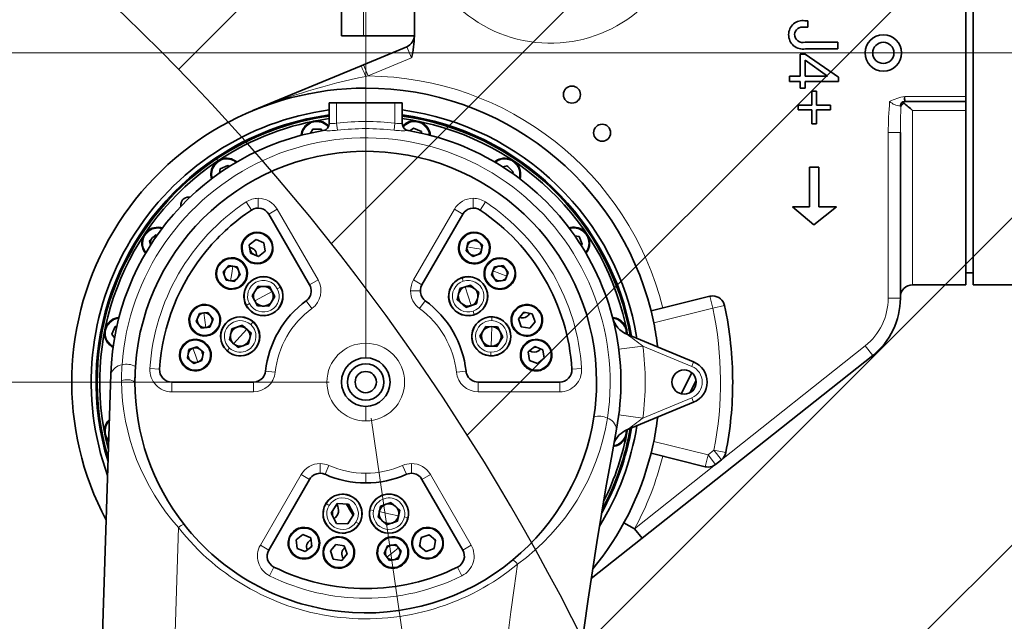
# Model space of a CAD drawing. Header units: millimetres. Extents: x 174 to 8746, y 150 to 6154.
# Tile 25 of 49: x 1986 to 2391, y 4383 to 4631. Entities that reach past the tile are written whole.
import ezdxf

# ---------------------------------------------------------------- set-up
doc = ezdxf.new("R2010")
doc.units = ezdxf.units.MM
doc.header["$MEASUREMENT"] = 0
doc.layers.add('图层0000', color=7, linetype='Continuous', lineweight=25)
doc.layers.add('图层1', color=7, linetype='Continuous', lineweight=35)
doc.dimstyles.new('线性样式 (GB)', dxfattribs={"dimtxt": 2, "dimasz": 2, "dimexe": 1, "dimexo": 0.5, "dimgap": 0.5, "dimtad": 1, "dimdsep": 46, "dimcen": -2.127267, "dimclrd": 7, "dimclre": 7, "dimclrt": 7, "dimadec": 0, "dimazin": 0, "dimtfac": 0.7, "dimtmove": 0, "dimatfit": 1, "dimfxl": 1, "dimfrac": 2, "dimtolj": 1, "dimtzin": 0, "dimlwd": 18, "dimlwe": 18, "dimarcsym": 0})

# ---------------------------------------------------------------- blocks, each defined once
blk = doc.blocks.new('DimBlk2721')
at = {"layer": '图层0000', "color": 7, "linetype": 'Continuous', "lineweight": 18}
for p, q in [((2128.39, 4496.96), (2128.39, 4891.93)), ((3058.89, 4632.46), (3058.89, 4891.93)), ((2188.39, 4861.93), (2998.89, 4861.93))]:
    blk.add_line(p, q, dxfattribs=at)
at = {"layer": '图层0000', "color": 7, "linetype": 'Continuous', "lineweight": -3}
for points in [[(2188.39, 4878), (2128.39, 4861.93), (2188.39, 4845.85)], [(2998.89, 4845.85), (3058.89, 4861.93), (2998.89, 4878)]]:
    blk.add_solid(points, dxfattribs=at)
at = {"layer": '图层0000', "color": 7, "linetype": 'Continuous', "lineweight": 18, "insert": (2438.56, 4875.58), "char_height": 60, "attachment_point": 8, "line_spacing_factor": 1.2}
blk.add_mtext('\\T1.375000;\\W1;\\FSimSun|b0|i0;930.5', dxfattribs=at)
blk = doc.blocks.new('DimBlk2723')
at = {"layer": '图层0000', "color": 7, "linetype": 'Continuous', "lineweight": 18}
for p, q in [((1476.34, 4677.46), (1476.34, 4774.56)), ((3043.89, 4617.46), (1446.34, 4617.46)), ((1476.34, 4617.46), (1476.34, 4481.96)), ((2113.39, 4481.96), (1446.34, 4481.96)), ((1476.34, 4421.96), (1476.34, 4391.96))]:
    blk.add_line(p, q, dxfattribs=at)
at = {"layer": '图层0000', "color": 7, "linetype": 'Continuous', "lineweight": -3}
for points in [[(1460.26, 4677.46), (1476.34, 4617.46), (1492.41, 4677.46)], [(1492.41, 4421.96), (1476.34, 4481.96), (1460.26, 4421.96)]]:
    blk.add_solid(points, dxfattribs=at)
at = {"layer": '图层0000', "color": 7, "linetype": 'Continuous', "lineweight": 18, "insert": (1462.68, 4615.48), "char_height": 60, "attachment_point": 8, "rotation": 90, "line_spacing_factor": 1.2}
blk.add_mtext('\\T1.328125;\\W1;\\FSimSun|b0|i0;135.5', dxfattribs=at)
blk = doc.blocks.new('DimBlk2724')
at = {"layer": '图层0000', "color": 7, "linetype": 'Continuous', "lineweight": 18}
for p, q in [((3061.06, 4602.62), (3091.03, 4396.75)), ((2130.56, 4467.12), (2160.53, 4261.25)), ((2215.58, 4299.58), (3027.34, 4417.79))]:
    blk.add_line(p, q, dxfattribs=at)
at = {"layer": '图层0000', "color": 7, "linetype": 'Continuous', "lineweight": -3}
for points in [[(3029.65, 4401.88), (3086.71, 4426.44), (3025.02, 4433.7)], [(2213.27, 4315.49), (2156.21, 4290.94), (2217.9, 4283.67)]]:
    blk.add_solid(points, dxfattribs=at)
at = {"layer": '图层0000', "color": 7, "linetype": 'Continuous', "lineweight": 18, "insert": (2564.85, 4364.24), "char_height": 60, "attachment_point": 8, "rotation": 8.2852, "line_spacing_factor": 1.2}
blk.add_mtext('\\T1.390625;\\W1;\\FSimSun|b0|i0;940.31', dxfattribs=at)
blk = doc.blocks.new('DimBlk2730')
at = {"layer": '图层0000', "color": 7, "linetype": 'Continuous', "lineweight": 18}
for p, q in [((2113.39, 4481.96), (1446.34, 4481.96)), ((1476.34, 3741.96), (1476.34, 4421.96)), ((2113.39, 3681.96), (1446.34, 3681.96))]:
    blk.add_line(p, q, dxfattribs=at)
at = {"layer": '图层0000', "color": 7, "linetype": 'Continuous', "lineweight": -3}
for points in [[(1492.41, 4421.96), (1476.34, 4481.96), (1460.26, 4421.96)], [(1460.26, 3741.96), (1476.34, 3681.96), (1492.41, 3741.96)]]:
    blk.add_solid(points, dxfattribs=at)
at = {"layer": '图层0000', "color": 7, "linetype": 'Continuous', "lineweight": 18, "insert": (1462.68, 4174.15), "char_height": 60, "attachment_point": 8, "rotation": 90, "line_spacing_factor": 1.2}
blk.add_mtext('\\T1.375000;\\W1;\\FSimSun|b0|i0;26.67', dxfattribs=at)
blk = doc.blocks.new('DimBlk2750')
at = {"layer": '图层0000', "color": 7, "linetype": 'Continuous', "lineweight": 18}
for p, q in [((2113.39, 5422.27), (275.03, 5422.27)), ((305.03, 5362.27), (305.03, 3232.36)), ((2104.73, 3172.36), (275.03, 3172.36))]:
    blk.add_line(p, q, dxfattribs=at)
at = {"layer": '图层0000', "color": 7, "linetype": 'Continuous', "lineweight": -3}
for points in [[(321.11, 5362.27), (305.03, 5422.27), (288.95, 5362.27)], [(288.95, 3232.36), (305.03, 3172.36), (321.11, 3232.36)]]:
    blk.add_solid(points, dxfattribs=at)
at = {"layer": '图层0000', "color": 7, "linetype": 'Continuous', "lineweight": 18, "insert": (290.92, 4174.15), "char_height": 60, "attachment_point": 8, "rotation": 90, "line_spacing_factor": 1.2}
blk.add_mtext('\\T1.531250;\\W1;\\FSimSun|b0|i0;75', dxfattribs=at)

msp = doc.modelspace()

# ---------------------------------------------------------------- hatches: boundary and pattern name
at = {"layer": '图层0000', "linetype": 'Continuous', "lineweight": -3}
h = msp.add_hatch(dxfattribs=at)
h.set_pattern_fill('ANSI31', color=256, scale=95.25, style=0, pattern_type=2)
h.set_pattern_definition([(45, (0, 0), (-67.3519, 67.3519), [])])
edge = h.paths.add_edge_path(flags=16)
edge.add_arc((2928.394, 3681.96), 940.31, 261.127489, 360)
edge.add_arc((2128.394, 3681.96), 1740.31, 0, 160)
edge.add_arc((1376.64, 3955.576), 940.31, 23.285228, 160)
edge.add_arc((2128.394, 3681.96), 654.97, 0, 80.157033)
edge.add_line((2783.364, 3681.96), (2783.364, 2752.901))

# ---------------------------------------------------------------- linework, layer by layer
at = {"layer": '图层0000', "color": 251, "linetype": 'Continuous', "lineweight": 18}
for p, q in [((2127.394, 4638.997), (2127.394, 4624.46)), ((2145.313, 4620.015), (2147.231, 4615.398)), ((2129.319, 4607.956), (2147.231, 4615.398)), ((2345.759, 4617.46), (2337.029, 4617.46)), ((2129.319, 4607.956), (2127.401, 4612.574)), ((2129.319, 4607.956), (2128.394, 4607.766)), ((2128.394, 4602.96), (2128.394, 4607.766)), ((2375.394, 4599.46), (2350.177, 4599.46)), ((2116.394, 4588.58), (2116.394, 4596.96)), ((2140.394, 4588.58), (2140.394, 4596.96)), ((2353.394, 4593.703), (2353.394, 4521.96)), ((2375.394, 4593.703), (2353.394, 4593.703)), ((2116.394, 4588.58), (2116.708, 4585.661)), ((2140.081, 4585.661), (2140.394, 4588.58)), ((2144.613, 4588.199), (2144.852, 4587.878)), ((2102.723, 4586.319), (2103.066, 4586.113)), ((2343.394, 4516.46), (2343.394, 4584.669)), ((2343.394, 4584.669), (2348.394, 4584.669)), ((2067.559, 4573.006), (2067.004, 4573.837)), ((2184.035, 4573.905), (2184.132, 4573.517)), ((2064.74, 4568.551), (2065.136, 4568.492)), ((2079.164, 4556.104), (2081.377, 4552.772)), ((2084.142, 4557.606), (2084.142, 4553.606)), ((2172.646, 4557.606), (2172.646, 4553.606)), ((2175.412, 4552.772), (2177.625, 4556.104)), ((2088.473, 4551.106), (2091.937, 4553.106)), ((2108.743, 4523.996), (2091.937, 4553.106)), ((2164.852, 4553.106), (2148.045, 4523.996)), ((2164.852, 4553.106), (2168.316, 4551.106)), ((2086.154, 4543.161), (2086.003, 4542.79)), ((2214.985, 4545.614), (2214.927, 4545.218)), ((2039.895, 4538.466), (2039.797, 4538.441)), ((2173.691, 4540.602), (2173.654, 4540.396)), ((2036.449, 4537.6), (2036.837, 4537.697)), ((2167.07, 4538.202), (2166.676, 4538.272)), ((2170.075, 4537.669), (2173.076, 4537.137)), ((2173.076, 4537.137), (2176.077, 4536.605)), ((2179.476, 4536.002), (2179.082, 4536.072)), ((2074.352, 4533.041), (2074.282, 4532.648)), ((2081.422, 4531.483), (2081.272, 4531.113)), ((2172.498, 4533.878), (2172.462, 4533.672)), ((2072.685, 4523.641), (2073.217, 4526.641)), ((2073.217, 4526.641), (2073.749, 4529.642)), ((2177.918, 4528.932), (2177.547, 4529.082)), ((2180.747, 4527.786), (2183.572, 4526.641)), ((2183.572, 4526.641), (2186.396, 4525.497)), ((2108.743, 4523.996), (2105.279, 4521.996)), ((2151.51, 4521.996), (2148.045, 4523.996)), ((2168.043, 4524.917), (2168.508, 4523.492)), ((2189.596, 4524.2), (2189.225, 4524.351)), ((2072.152, 4520.635), (2072.082, 4520.241)), ((2089.841, 4519.224), (2086.262, 4517.313)), ((2091.996, 4520.374), (2093.32, 4521.08)), ((2146.84, 4519.496), (2150.84, 4519.496)), ((2170.527, 4517.313), (2169.267, 4521.17)), ((2079.204, 4513.546), (2080.528, 4514.252)), ((2086.262, 4517.313), (2082.682, 4515.402)), ((2106.261, 4512.231), (2103.9, 4515.46)), ((2150.528, 4512.231), (2152.889, 4515.46)), ((2171.787, 4513.456), (2170.527, 4517.313)), ((2271.184, 4512.408), (2269.974, 4517.259)), ((2343.394, 4516.46), (2348.394, 4516.46)), ((2061.212, 4513.841), (2061.267, 4513.445)), ((2062.11, 4507.404), (2061.689, 4510.422)), ((2172.545, 4511.134), (2173.011, 4509.708)), ((2190.01, 4511.329), (2189.703, 4511.587)), ((2246.909, 4506.356), (2271.184, 4512.408)), ((2276.074, 4513.451), (2271.184, 4512.408)), ((2062.531, 4504.385), (2062.11, 4507.404)), ((2081.053, 4505.608), (2082.055, 4506.724)), ((2180.344, 4508.766), (2180.294, 4507.267)), ((2232.753, 4507.631), (2232.548, 4507.288)), ((2079.421, 4503.79), (2076.711, 4500.771)), ((2180.077, 4500.771), (2180.213, 4504.826)), ((2199.654, 4503.221), (2199.348, 4503.478)), ((2022.155, 4498.178), (2022.476, 4498.417)), ((2056.052, 4499.177), (2056.188, 4498.801)), ((2062.953, 4501.362), (2063.008, 4500.966)), ((2076.711, 4500.771), (2074.001, 4497.751)), ((2128.394, 4491.96), (2128.394, 4497.96)), ((2179.942, 4496.715), (2180.077, 4500.771)), ((2194.77, 4497.877), (2194.524, 4498.193)), ((2058.268, 4493.066), (2057.229, 4495.931)), ((2061.38, 4494.195), (2061.576, 4494.267)), ((2071.368, 4494.817), (2072.37, 4495.933)), ((2179.861, 4494.274), (2179.811, 4492.775)), ((2242.438, 4496.759), (2232.521, 4495.473)), ((2262.555, 4488.427), (2242.438, 4496.759)), ((2274.809, 4450.003), (2333.925, 4496.869)), ((2333.925, 4496.869), (2337.032, 4492.951)), ((2054.961, 4491.866), (2055.157, 4491.938)), ((2059.308, 4490.202), (2058.268, 4493.066)), ((2263.32, 4490.275), (2262.555, 4488.427)), ((2039.568, 4487.522), (2043.561, 4487.272)), ((2060.349, 4487.332), (2060.485, 4486.956)), ((2091.112, 4485.992), (2087.135, 4486.422)), ((2169.654, 4486.422), (2165.677, 4485.992)), ((2202.517, 4487.94), (2202.271, 4488.256)), ((2217.22, 4487.522), (2213.228, 4487.272)), ((2048.551, 4477.96), (2048.551, 4481.96)), ((2082.164, 4481.96), (2082.164, 4477.96)), ((2174.625, 4477.96), (2174.625, 4481.96)), ((2208.238, 4477.96), (2208.238, 4481.96)), ((2048.551, 4477.96), (2082.164, 4477.96)), ((2174.625, 4477.96), (2208.238, 4477.96)), ((2262.555, 4475.492), (2242.438, 4467.16)), ((2263.32, 4473.645), (2262.555, 4475.492)), ((2128.394, 4465.96), (2128.394, 4471.96)), ((2242.438, 4467.16), (2232.521, 4468.447)), ((2269.266, 4451.989), (2246.909, 4457.564)), ((2269.266, 4451.989), (2271.672, 4453.897)), ((2271.672, 4453.897), (2274.778, 4449.979)), ((2276.579, 4452.936), (2271.672, 4453.897)), ((2269.266, 4451.989), (2268.056, 4447.138)), ((2272.372, 4448.071), (2269.266, 4451.989)), ((2109.609, 4448.423), (2109.609, 4444.423)), ((2111.629, 4443.997), (2113.245, 4447.656)), ((2145.16, 4443.997), (2143.544, 4447.656)), ((2147.179, 4448.423), (2147.179, 4444.423)), ((2239.007, 4421.62), (2272.332, 4448.04)), ((2085.008, 4414.813), (2101.815, 4443.923)), ((2101.815, 4443.923), (2105.279, 4441.923)), ((2128.394, 4444.46), (2128.394, 4440.46)), ((2151.51, 4441.923), (2154.974, 4443.923)), ((2154.974, 4443.923), (2171.78, 4414.813)), ((2113.326, 4431.231), (2112.053, 4432.024)), ((2131.585, 4429.136), (2130.117, 4429.446)), ((2133.975, 4428.632), (2137.945, 4427.795)), ((2137.945, 4427.795), (2141.915, 4426.958)), ((2145.773, 4426.144), (2144.305, 4426.454)), ((2051.289, 4422.105), (2030.846, 3756.32)), ((2125.635, 4423.567), (2124.362, 4424.359)), ((2151.305, 4417.805), (2151.145, 4417.94)), ((2157.764, 4420.344), (2158.022, 4420.65)), ((2085.008, 4414.813), (2088.473, 4412.813)), ((2096.513, 4414.777), (2096.909, 4414.833)), ((2108.992, 4416.518), (2109.388, 4416.574)), ((2123.022, 4413.914), (2123.398, 4414.051)), ((2141.905, 4413.708), (2139.501, 4411.834)), ((2144.312, 4415.584), (2144.627, 4415.83)), ((2156.532, 4413.411), (2156.372, 4413.546)), ((2171.78, 4414.813), (2168.316, 4412.813)), ((2111.177, 4409.617), (2111.553, 4409.753)), ((2139.501, 4411.834), (2137.098, 4409.96)), ((2149.655, 4410.7), (2149.913, 4411.006)), ((2090.578, 4405.835), (2088.799, 4402.253)), ((2134.375, 4407.837), (2134.691, 4408.083)), ((2167.99, 4402.253), (2166.211, 4405.835))]:
    msp.add_line(p, q, dxfattribs=at)
at = {"layer": '图层0000', "color": 7}
for centre, radius, start, end in [((2128.394, 3681.96), 1740.31, 0, 160), ((1376.64, 3955.576), 940.31, 23.285228, 183.285212), ((1376.64, 3955.576), 940.31, 23.285228, 183.285212)]:
    msp.add_arc(centre, radius, start, end, dxfattribs=at)
at = {"layer": '图层0000', "color": 251, "linetype": 'Continuous', "lineweight": 18}
for centre, radius, start, end in [((2204.394, 4677.46), 56, 180, 63.2345), ((2054.064, 4578.16), 80.009, 21.71733, 25.17067), ((2178.414, 4359.042), 253.704, 101.3707, 112.34203), ((2128.394, 4481.96), 126, 14, 89.57943), ((2352.39, 4582.07), 17.53, 97.25506, 118.6095), ((2514.5, 4583.024), 171.114, 175.16062, 179.44931), ((2348.87, 4602.817), 7.243, 227.70748, 266.20632), ((2348.416, 4599.752), 4.162, 269.65943, 273.08147), ((2651.744, 4583.33), 303.352, 177.68266, 179.74726), ((2108.3, 4582.98), 6.1, 40.07263, 149.09993), ((2110.395, 4588.443), 3, 279.54848, 359.71518), ((2114.546, 4596.165), 7.807, 261.51873, 283.69604), ((2128.394, 4476.685), 112.537, 83.87881, 96.12119), ((2142.25, 4596.323), 7.963, 256.52341, 278.26206), ((2148.489, 4582.98), 6.1, 126.59993, 139.95185), ((2148.489, 4582.98), 6.1, 6.29406, 126.59993), ((2108.3, 4582.98), 6.1, 149.09993, 173.70829), ((2112.832, 4617.662), 32.235, 266.55007, 276.90515), ((2110.899, 4585.486), 0.00633, 131.82982, 188.35682), ((2128.394, 4477.18), 109.108, 83.85114, 96.14886), ((2143.957, 4617.669), 32.243, 263.09609, 273.44866), ((2128.394, 4481.956), 100.561, 351.54121, 175.93039), ((2071.171, 4567.601), 6.1, 51.29414, 171.59993), ((2185.618, 4567.601), 6.1, 104.09993, 128.70587), ((2185.618, 4567.601), 6.1, 343.79408, 104.09993), ((2071.171, 4567.601), 6.1, 171.59993, 196.20597), ((2128.398, 4481.957), 89.004, 123.58454, 176.41546), ((2084.143, 4548.603), 9.003, 90.00558, 123.57791), ((2084.142, 4548.606), 9.001, 30.00185, 89.99807), ((2172.647, 4548.606), 9.001, 90.00212, 149.99807), ((2172.645, 4548.603), 9.003, 56.42222, 89.9941), ((2128.391, 4481.957), 89.004, 3.58454, 56.41546), ((2042.753, 4539.183), 6.1, 73.79414, 194.09993), ((2083.713, 4537.137), 6.1, 67.94247, 247.94247), ((2083.713, 4537.137), 6.1, 247.94247, 67.94247), ((2173.076, 4537.137), 6.1, 349.94247, 169.94247), ((2214.036, 4539.183), 6.1, 81.59993, 106.20586), ((2214.036, 4539.183), 6.1, 321.29456, 81.59993), ((2051.516, 4552.336), 16.82, 225.11948, 226.21473), ((2042.753, 4539.183), 6.1, 194.09993, 218.70586), ((2173.076, 4537.137), 6.1, 169.94247, 349.94247), ((2073.217, 4526.641), 6.1, 79.94247, 259.94247), ((2073.217, 4526.641), 6.1, 259.94247, 79.94247), ((2183.572, 4526.641), 6.1, 337.94247, 157.94247), ((2183.572, 4526.641), 6.1, 157.94247, 337.94247), ((2086.262, 4517.313), 6.5, 28.0913, 208.0913), ((2100.948, 4519.497), 9.001, 306.17751, 29.99526), ((2155.842, 4519.496), 9.002, 150.00399, 179.9957), ((2170.527, 4517.313), 6.5, 108.0913, 288.0913), ((2170.527, 4517.313), 6.5, 288.0913, 108.0913), ((2086.262, 4517.313), 6.5, 208.0913, 28.0913), ((2155.84, 4519.497), 9, 180.00158, 233.82581), ((2318.394, 4516.46), 25, 308.40662, 0), ((2062.11, 4507.404), 6.1, 97.94247, 277.94247), ((2062.11, 4507.404), 6.1, 277.94247, 97.94247), ((2128.39, 4481.962), 37.495, 126.16961, 173.83039), ((2128.399, 4481.962), 37.495, 6.16961, 53.83039), ((2194.679, 4507.404), 6.1, 139.94247, 319.94247), ((2194.679, 4507.404), 6.1, 319.94247, 139.94247), ((2128.384, 4481.96), 146.01, 348.9191, 12.0366), ((2027.373, 4502.054), 6.1, 96.29416, 216.59993), ((2076.711, 4500.771), 6.5, 48.0913, 228.0913), ((2180.077, 4500.771), 6.5, 88.0913, 268.0913), ((2180.077, 4500.771), 6.5, 268.0913, 88.0913), ((2229.415, 4502.054), 6.1, 59.09993, 83.70581), ((2229.415, 4502.054), 6.1, 357.63627, 59.09993), ((2076.711, 4500.771), 6.5, 228.0913, 48.0913), ((2027.373, 4502.054), 6.1, 216.59993, 241.20487), ((2058.268, 4493.066), 6.1, 109.94247, 289.94247), ((2058.268, 4493.066), 6.1, 289.94247, 109.94247), ((2128.395, 4481.96), 16, 90.00243, 269.99757), ((2128.394, 4481.96), 16, 270.00243, 89.99757), ((2198.52, 4493.066), 6.1, 127.94247, 307.94247), ((2198.52, 4493.066), 6.1, 307.94247, 127.94247), ((2161.995, 4395.472), 129.346, 51.54328, 55.16951), ((2128.396, 4481.96), 114.999, 352.60576, 7.39424), ((2028.991, 4483.281), 5.881, 98.85117, 160.5385), ((2116.146, 4482.739), 88.289, 175.87299, 180.1994), ((2029.939, 4481.378), 7.935, 62.41335, 103.50641), ((2048.552, 4486.961), 9.001, 176.42319, 269.99349), ((2082.163, 4486.96), 9.001, 270.00474, 353.82249), ((2174.626, 4486.96), 9.001, 186.17751, 269.99526), ((2208.237, 4486.961), 9.001, 270.00651, 3.57681), ((2259.877, 4481.96), 7, 292.49658, 67.50342), ((2030.212, 4477.339), 5.611, 55.44621, 114.81172), ((2120.051, 4483.526), 92.199, 180.67991, 221.77255), ((2027.373, 4461.865), 6.1, 137.96916, 218.44927), ((2137.349, 4481.434), 91.63, 305.72673, 351.0405), ((2224.307, 4459.524), 8.425, 65.05457, 103.64454), ((2225.919, 4461.757), 5.745, 8.65518, 70.24001), ((2161.995, 4568.447), 129.345, 304.83048, 308.45673), ((2229.415, 4461.865), 6.1, 278.7253, 2.36373), ((2128.412, 4481.953), 125.981, 331.38643, 346.00111), ((2109.61, 4439.422), 9.001, 90.00218, 149.99804), ((2109.603, 4439.395), 9.028, 66.20945, 89.9627), ((2128.396, 4481.966), 37.506, 246.17468, 269.99809), ((2128.393, 4481.966), 37.506, 270.00191, 293.82532), ((2147.185, 4439.395), 9.028, 90.03764, 113.79048), ((2147.179, 4439.422), 9.001, 30.00204, 89.99764), ((2118.844, 4427.795), 6.5, 328.0913, 148.0913), ((2137.945, 4427.795), 6.5, 348.0913, 168.0913), ((2118.844, 4427.795), 6.5, 148.0913, 328.0913), ((2137.945, 4427.795), 6.5, 168.0913, 348.0913), ((2054.268, 4419.232), 4.139, 98.60051, 136.04236), ((2128.39, 4482.415), 97.887, 218.03333, 309.65164), ((2102.95, 4415.675), 6.1, 7.94247, 187.94247), ((2153.838, 4415.675), 6.1, 49.94247, 229.94247), ((2117.288, 4411.834), 6.1, 19.94247, 199.94247), ((2139.501, 4411.834), 6.1, 37.94247, 217.94247), ((2153.838, 4415.675), 6.1, 229.94247, 49.94247), ((2092.804, 4410.313), 9.001, 150.00651, 243.57681), ((2102.95, 4415.675), 6.1, 187.94247, 7.94247), ((2117.288, 4411.834), 6.1, 199.94247, 19.94247), ((2139.501, 4411.834), 6.1, 217.94247, 37.94247), ((2163.985, 4410.313), 9.001, 296.42319, 29.99349), ((2186.741, 4404.364), 4.911, 33.12581, 63.37576), ((4016.595, 4141.623), 1844.934, 171.728346, 191.469411), ((2128.394, 4481.964), 89.004, 243.58454, 296.41546)]:
    msp.add_arc(centre, radius, start, end, dxfattribs=at)
at = {"layer": '图层1', "color": 7, "linetype": 'Continuous', "lineweight": 35}
for p, q in [((2148.394, 4624.46), (2148.394, 4727.46)), ((2378.394, 4521.96), (2378.394, 4712.96)), ((2148.394, 4624.632), (2148.394, 4677.46)), ((2118.394, 4636.183), (2118.394, 4624.46)), ((2375.394, 4599.46), (2375.394, 4635.46)), ((2310.386, 4628.032), (2308.748, 4628.032)), ((2309.099, 4630.722), (2310.386, 4630.722)), ((2310.386, 4630.722), (2310.386, 4628.032)), ((2127.394, 4624.46), (2118.394, 4624.46)), ((2127.394, 4624.46), (2148.376, 4624.46)), ((2127.401, 4612.574), (2145.313, 4620.015)), ((2309.216, 4621.833), (2322.666, 4621.833)), ((2322.666, 4619.144), (2322.666, 4621.833)), ((2307.228, 4607.916), (2307.228, 4616.921)), ((2307.228, 4616.921), (2309.216, 4616.921)), ((2309.216, 4616.921), (2322.9, 4607.448)), ((2322.666, 4619.144), (2309.333, 4619.144)), ((2126.476, 4612.189), (2081.972, 4593.7)), ((2126.476, 4612.189), (2127.401, 4612.574)), ((2309.216, 4614.465), (2309.216, 4607.916)), ((2318.456, 4607.916), (2309.216, 4614.465)), ((2302.784, 4605.694), (2302.784, 4607.916)), ((2302.784, 4607.916), (2307.228, 4607.916)), ((2309.216, 4607.916), (2318.456, 4607.916)), ((2322.9, 4607.448), (2322.9, 4605.694)), ((2307.228, 4605.694), (2302.784, 4605.694)), ((2307.228, 4602.887), (2307.228, 4605.694)), ((2309.216, 4605.694), (2309.216, 4602.887)), ((2322.9, 4605.694), (2309.216, 4605.694)), ((2307.228, 4602.887), (2309.216, 4602.887)), ((2312.023, 4595.987), (2312.023, 4601.717)), ((2313.894, 4601.717), (2312.023, 4601.717)), ((2313.894, 4601.717), (2313.894, 4595.987)), ((2375.394, 4597.46), (2375.394, 4599.46)), ((2116.394, 4596.96), (2113.394, 4596.96)), ((2113.394, 4596.96), (2113.394, 4588.443)), ((2116.394, 4596.96), (2140.394, 4596.96)), ((2140.394, 4596.96), (2143.394, 4596.96)), ((2143.394, 4596.96), (2143.394, 4588.443)), ((2306.292, 4595.987), (2312.023, 4595.987)), ((2306.292, 4593.999), (2306.292, 4595.987)), ((2313.894, 4595.987), (2319.625, 4595.987)), ((2319.625, 4595.987), (2319.625, 4593.999)), ((2350.188, 4597.46), (2375.394, 4597.46)), ((2375.394, 4597.46), (2375.394, 4593.703)), ((2312.023, 4593.999), (2306.292, 4593.999)), ((2312.023, 4588.268), (2312.023, 4593.999)), ((2319.625, 4593.999), (2313.894, 4593.999)), ((2313.894, 4593.999), (2313.894, 4588.268)), ((2375.394, 4521.96), (2375.394, 4593.703)), ((2143.394, 4588.436), (2143.394, 4588.443)), ((2313.894, 4588.268), (2312.023, 4588.268)), ((2105.636, 4584.463), (2106.589, 4586.055)), ((2106.589, 4586.055), (2110.107, 4586)), ((2110.107, 4586), (2110.434, 4585.412)), ((2146.595, 4585.37), (2148.084, 4586.476)), ((2148.084, 4586.476), (2151.314, 4585.079)), ((2151.391, 4584.41), (2151.314, 4585.079)), ((2348.394, 4516.46), (2348.394, 4584.669)), ((2068.413, 4569.787), (2071.685, 4571.082)), ((2072.212, 4570.664), (2071.685, 4571.082)), ((2186.582, 4570.985), (2184.783, 4570.533)), ((2186.582, 4570.985), (2189.031, 4568.458)), ((2068.413, 4569.787), (2068.142, 4567.952)), ((2188.847, 4567.811), (2189.031, 4568.458)), ((2310.971, 4554.117), (2310.971, 4570.491)), ((2310.971, 4570.491), (2314.83, 4570.491)), ((2314.83, 4570.491), (2314.83, 4554.117)), ((2088.473, 4551.106), (2105.279, 4521.996)), ((2151.51, 4521.996), (2168.316, 4551.106)), ((2303.953, 4554.117), (2312.842, 4546.749)), ((2310.971, 4554.117), (2303.953, 4554.117)), ((2322.081, 4554.117), (2312.842, 4546.749)), ((2314.83, 4554.117), (2322.081, 4554.117)), ((2039.369, 4540.147), (2041.896, 4542.596)), ((2042.543, 4542.412), (2041.896, 4542.596)), ((2039.369, 4540.147), (2039.821, 4538.348)), ((2083.226, 4540.622), (2080.451, 4538.458)), ((2080.451, 4538.458), (2080.937, 4534.973)), ((2086.488, 4539.301), (2083.226, 4540.622)), ((2086.974, 4535.815), (2086.488, 4539.301)), ((2170.383, 4539.402), (2169.768, 4535.937)), ((2173.691, 4540.602), (2170.383, 4539.402)), ((2176.384, 4538.337), (2173.691, 4540.602)), ((2216.222, 4541.941), (2214.386, 4542.212)), ((2217.517, 4538.669), (2216.222, 4541.941)), ((2217.099, 4538.142), (2217.517, 4538.669)), ((2080.937, 4534.973), (2084.199, 4533.652)), ((2084.199, 4533.652), (2086.974, 4535.815)), ((2169.768, 4535.937), (2172.462, 4533.672)), ((2172.462, 4533.672), (2175.77, 4534.872)), ((2175.77, 4534.872), (2176.384, 4538.337)), ((2072.017, 4529.949), (2069.752, 4527.256)), ((2069.752, 4527.256), (2070.952, 4523.948)), ((2075.482, 4529.335), (2072.017, 4529.949)), ((2076.682, 4526.027), (2075.482, 4529.335)), ((2181.408, 4529.417), (2180.087, 4526.155)), ((2184.893, 4529.903), (2181.408, 4529.417)), ((2187.057, 4527.128), (2184.893, 4529.903)), ((2185.735, 4523.866), (2187.057, 4527.128)), ((2378.394, 4526.96), (2375.394, 4526.96)), ((2070.952, 4523.948), (2074.417, 4523.333)), ((2074.417, 4523.333), (2076.682, 4526.027)), ((2174.527, 4524.241), (2174.552, 4524.284)), ((2175.781, 4523.412), (2175.756, 4523.368)), ((2180.087, 4526.155), (2182.25, 4523.38)), ((2182.25, 4523.38), (2185.735, 4523.866)), ((2084.056, 4521.446), (2081.579, 4517.469)), ((2088.738, 4521.29), (2084.056, 4521.446)), ((2090.945, 4517.157), (2088.738, 4521.29)), ((2167.04, 4520.442), (2166.073, 4515.858)), ((2171.494, 4521.897), (2167.04, 4520.442)), ((2174.98, 4518.768), (2171.494, 4521.897)), ((2174.014, 4514.183), (2174.98, 4518.768)), ((2353.394, 4521.96), (2375.394, 4521.96)), ((2443.894, 4521.96), (2378.394, 4521.96)), ((2081.579, 4517.469), (2083.785, 4513.336)), ((2088.468, 4513.18), (2090.945, 4517.157)), ((2166.073, 4515.858), (2169.56, 4512.729)), ((2169.56, 4512.729), (2174.014, 4514.183)), ((2269.974, 4517.259), (2245.8, 4511.232)), ((2059.946, 4510.179), (2058.625, 4506.917)), ((2063.432, 4510.665), (2059.946, 4510.179)), ((2065.595, 4507.89), (2063.432, 4510.665)), ((2083.785, 4513.336), (2088.468, 4513.18)), ((2193.478, 4510.712), (2191.214, 4508.018)), ((2196.943, 4510.097), (2193.478, 4510.712)), ((2198.143, 4506.789), (2196.943, 4510.097)), ((2058.625, 4506.917), (2060.789, 4504.142)), ((2064.274, 4504.629), (2065.595, 4507.89)), ((2191.214, 4508.018), (2192.414, 4504.71)), ((2195.879, 4504.096), (2198.143, 4506.789)), ((2023.878, 4501.649), (2025.275, 4504.879)), ((2025.944, 4504.956), (2025.275, 4504.879)), ((2060.789, 4504.142), (2064.274, 4504.629)), ((2068.802, 4502.272), (2068.853, 4502.272)), ((2073.225, 4503.9), (2072.258, 4499.316)), ((2077.678, 4505.355), (2073.225, 4503.9)), ((2081.165, 4502.226), (2077.678, 4505.355)), ((2080.198, 4497.641), (2081.165, 4502.226)), ((2177.871, 4504.904), (2175.395, 4500.927)), ((2182.554, 4504.748), (2177.871, 4504.904)), ((2184.76, 4500.615), (2182.554, 4504.748)), ((2186.206, 4505.913), (2186.244, 4505.945)), ((2187.101, 4504.704), (2187.062, 4504.672)), ((2192.414, 4504.71), (2195.879, 4504.096)), ((2024.984, 4500.16), (2023.878, 4501.649)), ((2068.711, 4500.771), (2068.661, 4500.771)), ((2072.258, 4499.316), (2075.744, 4496.186)), ((2175.395, 4500.927), (2177.601, 4496.793)), ((2182.284, 4496.637), (2184.76, 4500.615)), ((2263.32, 4490.275), (2235.871, 4501.645)), ((2055.575, 4495.331), (2054.961, 4491.866)), ((2058.883, 4496.531), (2055.575, 4495.331)), ((2058.883, 4496.531), (2061.576, 4494.267)), ((2060.962, 4490.802), (2061.576, 4494.267)), ((2075.744, 4496.186), (2080.198, 4497.641)), ((2177.601, 4496.793), (2182.284, 4496.637)), ((2198.034, 4496.552), (2195.259, 4494.388)), ((2195.259, 4494.388), (2195.745, 4490.903)), ((2201.295, 4495.23), (2198.034, 4496.552)), ((2201.782, 4491.745), (2201.295, 4495.23)), ((2054.961, 4491.866), (2057.654, 4489.602)), ((2057.654, 4489.602), (2060.962, 4490.802)), ((2195.745, 4490.903), (2199.006, 4489.581)), ((2199.006, 4489.581), (2201.782, 4491.745)), ((2242.113, 4417.702), (2337.032, 4492.951)), ((2262.584, 4485.81), (2258.182, 4477.109)), ((1998.458, 3686.022), (2023.446, 4485.241)), ((2082.164, 4481.96), (2048.551, 4481.96)), ((2208.238, 4481.96), (2174.625, 4481.96)), ((2261.773, 4477.562), (2264.346, 4482.649)), ((2263.32, 4473.645), (2235.871, 4462.275)), ((2245.8, 4452.687), (2268.056, 4447.138)), ((2272.372, 4448.071), (2274.778, 4449.979)), ((2088.473, 4412.813), (2105.279, 4441.923)), ((2151.51, 4441.923), (2168.316, 4412.813)), ((2114.161, 4427.951), (2116.638, 4431.928)), ((2116.638, 4431.928), (2121.32, 4431.772)), ((2121.32, 4431.772), (2123.526, 4427.639)), ((2134.458, 4430.925), (2133.491, 4426.34)), ((2134.458, 4430.925), (2138.912, 4432.38)), ((2138.912, 4432.38), (2142.399, 4429.25)), ((2141.432, 4424.666), (2142.399, 4429.25)), ((2114.161, 4427.951), (2116.367, 4423.818)), ((2121.05, 4423.662), (2123.526, 4427.639)), ((2133.491, 4426.34), (2136.978, 4423.211)), ((2116.367, 4423.818), (2121.05, 4423.662)), ((2136.978, 4423.211), (2141.432, 4424.666)), ((2239.007, 4421.62), (2234.618, 4424.015)), ((2242.113, 4417.702), (2239.007, 4421.62)), ((2099.689, 4416.997), (2102.464, 4419.161)), ((2099.689, 4416.997), (2100.175, 4413.512)), ((2102.464, 4419.161), (2105.725, 4417.839)), ((2105.725, 4417.839), (2106.212, 4414.354)), ((2151.145, 4417.94), (2150.531, 4414.475)), ((2151.145, 4417.94), (2154.453, 4419.14)), ((2154.453, 4419.14), (2157.146, 4416.876)), ((2156.532, 4413.411), (2157.146, 4416.876)), ((2221.206, 4401.128), (2242.113, 4417.702)), ((2100.175, 4413.512), (2103.436, 4412.19)), ((2103.436, 4412.19), (2106.212, 4414.354)), ((2113.823, 4412.448), (2116.087, 4415.142)), ((2116.087, 4415.142), (2119.552, 4414.527)), ((2120.752, 4411.219), (2119.552, 4414.527)), ((2136.016, 4411.347), (2137.338, 4414.609)), ((2137.338, 4414.609), (2140.823, 4415.095)), ((2140.823, 4415.095), (2142.986, 4412.32)), ((2150.531, 4414.475), (2153.224, 4412.211)), ((2153.224, 4412.211), (2156.532, 4413.411)), ((2113.823, 4412.448), (2115.023, 4409.14)), ((2115.023, 4409.14), (2118.488, 4408.526)), ((2118.488, 4408.526), (2120.752, 4411.219)), ((2136.016, 4411.347), (2138.18, 4408.572)), ((2138.18, 4408.572), (2141.665, 4409.059)), ((2141.665, 4409.059), (2142.986, 4412.32))]:
    msp.add_line(p, q, dxfattribs=at)
for centre, radius, start, end in [((2308.179, 4625.05), 5.747, 80.78617, 180.58177), ((2308.098, 4624.881), 3.217, 78.34433, 175.94904), ((2112.915, 4624.406), 35.479, 345.29086, 0.08637), ((2143.101, 4624.721), 5.294, 327.23361, 359.03843), ((2308.256, 4624.868), 5.825, 178.78717, 280.6531), ((2308.278, 4625.09), 3.389, 179.68681, 286.07947), ((2341.394, 4617.46), 7.5, 90, 270), ((2341.394, 4617.46), 7.5, 270, 90), ((2143.394, 4624.632), 5, 292.56035, 326.27232), ((2341.394, 4617.46), 4.365, 90, 270), ((2341.394, 4617.46), 4.365, 270, 90), ((2213.252, 4600.278), 3.5, 90, 270), ((2213.252, 4600.278), 3.5, 270, 90), ((2128.394, 4481.96), 121, 90, 208.00885), ((2128.394, 4481.96), 121, 14, 90), ((2458.325, 4598.738), 108.151, 179.61781, 180.67739), ((2350.299, 4595.56), 1.908, 96.09918, 179.08552), ((2351.615, 4594.079), 3.34, 124.75101, 152.97981), ((2350.572, 4596.569), 0.898, 97.20106, 163.53772), ((2327.182, 4566.491), 37.784, 46.07251, 53.39708), ((2350.191, 4595.86), 1.599, 90.31155, 93.39524), ((2128.394, 4481.96), 113, 97.62815, 199.89822), ((2128.394, 4481.96), 111, 97.76643, 123.75), ((2128.394, 4481.96), 110.5, 97.80179, 123.75), ((2128.394, 4481.96), 113, 9.16284, 82.37185), ((2128.394, 4481.96), 111, 9.80172, 82.23357), ((2128.394, 4481.96), 110.5, 9.96578, 82.19821), ((2128.394, 4481.96), 109.5, 97.87349, 123.75), ((2108.3, 4582.98), 6.5, 41.57122, 149.09993), ((2110.394, 4588.449), 3, 279.59407, 0), ((2128.394, 4481.96), 109.5, 10.2993, 82.12651), ((2146.395, 4588.444), 3, 180.16271, 260.43932), ((2148.489, 4582.98), 6.5, 126.59993, 138.44889), ((2148.489, 4582.98), 6.5, 4.95802, 126.59993), ((2225.677, 4584.605), 3.5, 90, 270), ((2225.677, 4584.605), 3.5, 270, 90), ((2128.394, 4481.96), 105, 99.59407, 178.20922), ((2108.3, 4582.98), 6.5, 149.09993, 175.0442), ((2108.294, 4582.991), 3.363, 114.53632, 123.6691), ((2108.3, 4582.981), 3.375, 54.54692, 63.64617), ((2145.89, 4585.486), 0.00633, 351.53124, 47.92453), ((2128.394, 4481.96), 105, 349.38709, 80.40548), ((2148.487, 4582.992), 3.363, 92.03632, 101.1691), ((2148.489, 4582.981), 3.375, 32.04692, 41.14617), ((2128.394, 4481.96), 95, 0, 176.10666), ((2128.394, 4481.96), 111, 123.75, 197.13386), ((2128.394, 4481.96), 110.5, 123.75, 196.36253), ((2128.394, 4481.96), 109.5, 123.75, 194.69219), ((2071.171, 4567.601), 6.5, 49.95806, 171.59993), ((2071.171, 4567.601), 3.375, 77.04692, 86.14617), ((2185.618, 4567.601), 6.5, 104.09993, 130.04194), ((2185.618, 4567.601), 6.5, 342.45802, 104.09993), ((2185.622, 4567.612), 3.363, 69.53632, 78.6691), ((2071.171, 4567.601), 6.5, 171.59993, 197.54204), ((2071.161, 4567.609), 3.363, 137.03632, 146.1691), ((2185.618, 4567.601), 3.375, 9.54692, 18.64617), ((2055.562, 4554.792), 3.323, 123.75, 188.7377), ((2055.562, 4554.792), 3.324, 81.2624, 123.75), ((2128.394, 4481.96), 85, 123.58332, 140.22618), ((2084.142, 4548.606), 5, 30, 123.58332), ((2172.646, 4548.606), 5, 56.41668, 150), ((2128.394, 4481.96), 85, 3.58332, 56.41668), ((2042.753, 4539.183), 6.5, 72.45807, 194.09993), ((2042.753, 4539.184), 3.375, 99.54692, 108.64617), ((2083.713, 4537.137), 6.5, 67.94247, 247.94247), ((2083.713, 4537.137), 6.5, 247.94247, 67.94247), ((2173.076, 4537.137), 6.5, 349.94247, 169.94247), ((2214.036, 4539.183), 6.5, 81.59993, 107.54194), ((2214.036, 4539.183), 6.5, 319.95837, 81.59993), ((2042.741, 4539.187), 3.363, 159.53632, 168.6691), ((2042.753, 4539.183), 3.048, 96.63003, 194.09993), ((2042.753, 4539.183), 3.048, 194.09993, 195.86987), ((2173.076, 4537.137), 3.048, 349.94247, 169.94247), ((2173.076, 4537.137), 3.31, 132.89416, 146.99077), ((2173.076, 4537.137), 3.309, 79.94247, 86.99077), ((2173.076, 4537.137), 3.309, 72.89416, 79.94247), ((2173.076, 4537.137), 3.31, 12.89416, 26.99077), ((2146.97, 4519.628), 34.75, 32.2618, 33.0414), ((2214.043, 4539.193), 3.363, 47.03632, 56.1691), ((2214.036, 4539.183), 3.375, 347.04692, 356.14617), ((2042.753, 4539.183), 6.5, 194.09993, 220.04194), ((2128.394, 4481.96), 85, 140.22618, 176.41668), ((2080.2, 4534.097), 3.324, 357.08295, 83.08793), ((2083.713, 4537.137), 3.048, 187.94247, 247.94247), ((2173.076, 4537.137), 6.5, 169.94247, 349.94247), ((2173.076, 4537.137), 3.31, 192.89416, 206.99077), ((2173.076, 4537.137), 3.048, 169.94247, 349.94247), ((2173.076, 4537.137), 3.309, 312.89416, 326.99077), ((2073.217, 4526.641), 6.5, 79.94247, 259.94247), ((2073.217, 4526.641), 6.5, 259.94247, 79.94247), ((2173.076, 4537.137), 3.31, 252.89416, 259.94247), ((2173.076, 4537.137), 3.309, 259.94247, 266.99077), ((2183.572, 4526.641), 6.5, 337.94247, 157.94247), ((2070.413, 4522.937), 3.323, 93.7695, 95.08793), ((2073.217, 4526.641), 3.048, 79.94247, 259.94247), ((2073.217, 4526.641), 3.048, 259.94247, 79.94247), ((2183.572, 4526.641), 6.5, 157.94247, 337.94247), ((2183.572, 4526.641), 3.31, 180.89416, 194.99077), ((2183.572, 4526.641), 3.048, 157.94247, 337.94247), ((2183.572, 4526.641), 3.048, 337.94247, 157.94247), ((2073.217, 4526.641), 3.31, 222.89416, 236.99077), ((2070.413, 4522.937), 3.324, 9.08295, 11.9805), ((2086.262, 4517.313), 8, 28.0913, 208.0913), ((2086.262, 4517.313), 8.05, 70, 149.25295), ((2086.262, 4517.313), 8.05, 250, 70), ((2170.527, 4517.313), 8, 108.0913, 288.0913), ((2170.527, 4517.313), 8.05, 60, 150), ((2170.527, 4517.313), 8, 288.0913, 108.0913), ((2170.527, 4517.313), 8.05, 49.25295, 60), ((2170.527, 4517.313), 8.05, 330, 49.25295), ((2086.262, 4517.313), 8.05, 160, 250), ((2086.262, 4517.313), 8.05, 149.25295, 160), ((2086.262, 4517.313), 8, 208.0913, 28.0913), ((2086.262, 4517.313), 4.057, 28.0913, 208.0913), ((2086.262, 4517.313), 4.057, 208.0913, 28.0913), ((2100.949, 4519.496), 5, 320.22618, 30), ((2155.84, 4519.496), 5, 150, 200.22618), ((2170.527, 4517.313), 8.05, 150, 330), ((2170.527, 4517.313), 4.057, 108.0913, 288.0913), ((2170.527, 4517.313), 4.057, 288.0913, 108.0913), ((2353.394, 4516.96), 5, 90, 179.99999), ((2128.394, 4481.96), 41.5, 126.17277, 173.82723), ((2090.361, 4521.69), 4.188, 269.36891, 275.33868), ((2100.949, 4519.496), 5, 306.17277, 320.22618), ((2155.84, 4519.496), 5, 200.22618, 233.82723), ((2128.394, 4481.96), 41.5, 6.17277, 53.82723), ((2271.184, 4512.408), 5, 90, 104), ((2271.184, 4512.408), 5, 12.03743, 90), ((2318.394, 4516.46), 30, 308.40662, 0), ((2062.11, 4507.404), 6.5, 97.94247, 277.94247), ((2062.11, 4507.404), 3.048, 97.94247, 277.94247), ((2062.11, 4507.404), 6.5, 277.94247, 97.94247), ((2062.11, 4507.404), 3.048, 37.94247, 97.94247), ((2086.484, 4479.213), 34.75, 93.93768, 94.89594), ((2086.484, 4479.213), 34.75, 86.00856, 86.73111), ((2194.679, 4507.404), 6.5, 139.94247, 319.94247), ((2194.679, 4507.404), 6.5, 319.94247, 139.94247), ((2194.679, 4507.404), 3.31, 102.89416, 116.99077), ((2192.873, 4511.684), 3.324, 303.75, 335.08792), ((2128.394, 4481.96), 121, 11.63173, 14), ((2128.394, 4481.96), 151, 0, 12.03743), ((2027.373, 4502.054), 6.5, 94.95811, 216.59993), ((2062.11, 4507.404), 3.048, 277.94247, 37.94247), ((2076.711, 4500.771), 8, 48.0913, 228.0913), ((2076.711, 4500.771), 8.05, 90, 169.25295), ((2076.711, 4500.771), 8, 228.0913, 48.0913), ((2076.711, 4500.771), 8.05, 270, 90), ((2180.077, 4500.771), 8.05, 130, 310), ((2180.077, 4500.771), 8, 88.0913, 268.0913), ((2180.077, 4500.771), 8.05, 40, 130), ((2180.077, 4500.771), 8, 268.0913, 88.0913), ((2192.873, 4511.684), 3.324, 249.08295, 303.75), ((2229.415, 4502.054), 6.5, 59.09993, 85.04191), ((2239.698, 4510.883), 10, 194.56691, 247.5), ((2229.415, 4502.054), 6.5, 356.27645, 59.09993), ((2128.394, 4481.96), 121, 6.85467, 11.63173), ((2027.362, 4502.053), 3.363, 182.03632, 191.1691), ((2027.373, 4502.054), 3.375, 122.04692, 131.14617), ((2062.11, 4507.404), 3.309, 300.89416, 314.99077), ((2076.711, 4500.771), 8.05, 169.25295, 180), ((2076.711, 4500.771), 4.057, 108.0913, 168.0913), ((2076.711, 4500.771), 4.057, 228.0913, 48.0913), ((2076.711, 4500.771), 4.057, 48.0913, 108.0913), ((2076.711, 4500.771), 4.172, 61.54577, 94.63683), ((2180.077, 4500.771), 4.172, 161.54577, 184.98671), ((2180.077, 4500.771), 4.057, 148.0913, 268.0913), ((2180.077, 4500.771), 4.057, 88.0913, 148.0913), ((2180.077, 4500.771), 4.057, 268.0913, 88.0913), ((2180.077, 4500.771), 8.05, 310, 29.25295), ((2180.077, 4500.771), 8.05, 29.25295, 40), ((2027.373, 4502.054), 6.5, 216.59993, 242.53963), ((2058.268, 4493.066), 6.5, 109.94247, 289.94247), ((2058.268, 4493.066), 6.5, 289.94247, 109.94247), ((2076.711, 4500.771), 8.05, 180, 270), ((2076.711, 4500.771), 4.172, 181.54577, 214.63683), ((2076.711, 4500.771), 4.057, 168.0913, 228.0913), ((2146.97, 4519.628), 34.75, 326.00856, 326.73111), ((2198.52, 4493.066), 6.5, 127.94247, 307.94247), ((2198.52, 4493.066), 6.5, 307.94247, 127.94247), ((2058.268, 4493.066), 3.048, 109.94247, 289.94247), ((2058.268, 4493.066), 3.31, 132.89416, 146.99077), ((2086.484, 4479.213), 34.75, 152.2618, 153.0414), ((2058.268, 4493.066), 3.048, 289.94247, 109.94247), ((2058.268, 4493.066), 3.31, 72.89416, 86.99077), ((2058.268, 4493.066), 3.31, 19.94247, 26.99077), ((2058.268, 4493.066), 3.309, 12.89416, 19.94247), ((2181.818, 4495.032), 4.188, 149.36891, 155.33868), ((2180.077, 4500.771), 4.172, 242.60007, 254.63683), ((2197.644, 4497.629), 3.324, 237.08295, 303.75), ((2198.52, 4493.066), 3.31, 90.89416, 104.99077), ((2197.644, 4497.629), 3.324, 303.75, 323.08792), ((2058.268, 4493.066), 3.31, 192.89416, 199.94247), ((2058.268, 4493.066), 3.31, 199.94247, 206.99077), ((2058.268, 4493.066), 3.31, 252.89416, 266.99077), ((2058.268, 4493.066), 3.31, 312.89416, 326.99077), ((2128.394, 4481.96), 10, 90.00003, 269.99997), ((2128.394, 4481.96), 10, 270, 90), ((2259.876, 4481.96), 9, 0, 67.5), ((2128.394, 4481.96), 95, 176.10666, 180), ((2555.725, 4472.919), 522.405, 178.54175, 179.00838), ((2048.551, 4486.96), 5, 176.41668, 270), ((2082.164, 4486.96), 5, 320.22618, 353.82723), ((2128.394, 4481.96), 7.5, 90, 270), ((2128.394, 4481.96), 4.365, 90, 270), ((2128.394, 4481.96), 7.5, 270, 90), ((2128.394, 4481.96), 4.365, 270, 90), ((2174.625, 4486.96), 5, 186.17277, 200.22618), ((2208.238, 4486.96), 5, 270, 3.58332), ((2259.394, 4481.96), 5, 0, 180), ((2128.394, 4481.96), 95, 180, 218.11319), ((2082.164, 4486.96), 5, 270, 320.22618), ((2174.625, 4486.96), 5, 200.22618, 270), ((2128.394, 4481.96), 95, 351.37446, 0), ((2259.394, 4481.96), 5, 180, 0), ((2259.876, 4481.96), 9, 292.5, 0), ((2128.394, 4481.96), 151, 348.91826, 0), ((2027.373, 4461.865), 6.5, 133.96476, 222.45367), ((2128.394, 4481.96), 95, 309.59369, 351.37446), ((2128.394, 4481.96), 121, 348.36827, 353.14533), ((3951.663, 4140.319), 1750, 169.387089, 194.111412), ((2128.394, 4481.96), 113, 328.35249, 350.83716), ((2128.394, 4481.96), 111, 331.02657, 350.19828), ((2128.394, 4481.96), 110.5, 331.77326, 350.03422), ((2128.394, 4481.96), 109.5, 333.39097, 349.7007), ((2229.415, 4461.865), 6.5, 277.50837, 3.72355), ((2239.698, 4453.036), 10, 112.5, 155.73348), ((2128.394, 4481.96), 121, 346, 348.36827), ((2128.394, 4481.96), 121, 320.52972, 346), ((2271.672, 4453.897), 5, 308.40662, 348.91826), ((2269.266, 4451.989), 5, 256, 270), ((2269.266, 4451.989), 5, 270, 308.40662), ((2109.609, 4439.423), 5, 80.22618, 150), ((2109.609, 4439.423), 5, 66.17277, 80.22618), ((2128.394, 4481.96), 41.5, 246.17277, 293.82723), ((2147.179, 4439.423), 5, 80.22618, 113.82723), ((2147.179, 4439.423), 5, 30, 80.22618), ((2118.844, 4427.795), 8.05, 10, 190), ((2118.844, 4427.795), 8, 328.0913, 148.0913), ((2137.945, 4427.795), 8.05, 30, 210), ((2137.945, 4427.795), 8, 348.0913, 168.0913), ((2118.844, 4427.795), 8, 148.0913, 328.0913), ((2118.844, 4427.795), 4.172, 161.54577, 194.63683), ((2113.004, 4429.157), 4.188, 304.30509, 35.33868), ((2118.844, 4427.795), 4.172, 122.60007, 134.63683), ((2118.844, 4427.795), 8.05, 280, 10), ((2151.728, 4447.038), 34.75, 206.00856, 214.89594), ((2118.844, 4427.795), 4.172, 41.54577, 64.9867), ((2137.945, 4427.795), 8, 168.0913, 348.0913), ((2137.945, 4427.795), 4.057, 348.0913, 168.0913), ((2137.945, 4427.795), 8.05, 300, 30), ((2118.844, 4427.795), 8.05, 190, 269.25295), ((2118.844, 4427.795), 4.172, 355.6821, 14.63683), ((2137.945, 4427.795), 4.057, 168.0913, 228.0913), ((2137.945, 4427.795), 4.057, 228.0913, 348.0913), ((2137.945, 4427.795), 4.172, 301.54577, 334.63683), ((2128.394, 4481.96), 95, 218.11319, 309.59369), ((2102.95, 4415.675), 6.5, 7.94247, 187.94247), ((2137.945, 4427.795), 8.05, 210, 289.25295), ((2137.945, 4427.795), 4.172, 241.54577, 274.63683), ((2153.838, 4415.675), 6.5, 49.94247, 229.94247), ((2107.34, 4414.153), 3.323, 123.75, 203.08792), ((2107.34, 4414.153), 3.323, 117.08295, 123.75), ((2117.288, 4411.834), 6.5, 19.94247, 199.94247), ((2118.844, 4427.795), 8.05, 269.25295, 280), ((2139.501, 4411.834), 6.5, 37.94247, 217.94247), ((2137.945, 4427.795), 8.05, 289.25295, 300), ((2153.838, 4415.675), 6.5, 229.94247, 49.94247), ((2153.838, 4415.675), 3.309, 139.94247, 146.99077), ((2153.838, 4415.675), 3.31, 132.89416, 139.94247), ((2153.838, 4415.675), 3.31, 72.89416, 86.99077), ((2153.838, 4415.675), 3.31, 12.89416, 26.99077), ((2092.803, 4410.313), 5, 150, 243.58332), ((2102.95, 4415.675), 6.5, 187.94247, 7.94247), ((2102.95, 4415.675), 3.31, 330.89416, 344.99077), ((2117.288, 4411.834), 6.5, 199.94247, 19.94247), ((2121.898, 4411.257), 3.324, 129.08295, 215.08792), ((2139.501, 4411.834), 6.5, 217.94247, 37.94247), ((2139.501, 4411.834), 3.048, 37.94247, 217.94247), ((2139.501, 4411.834), 3.048, 217.94247, 37.94247), ((2139.501, 4411.834), 3.31, 60.89416, 74.99077), ((2153.838, 4415.675), 3.31, 192.89416, 206.99077), ((2153.838, 4415.675), 3.309, 312.89416, 319.94247), ((2153.838, 4415.675), 3.31, 319.94247, 326.99077), ((2163.986, 4410.313), 5, 296.41668, 30), ((2117.288, 4411.834), 3.31, 342.89416, 356.99077), ((2153.838, 4415.675), 3.31, 252.89416, 266.99077), ((2151.728, 4447.038), 34.75, 272.2618, 273.0414), ((2128.394, 4481.96), 85, 243.58332, 296.41668)]:
    msp.add_arc(centre, radius, start, end, dxfattribs=at)
for points, degree in [([(2350.182, 4597.46), (2350.186, 4597.46), (2350.19, 4597.46)], 2), ([(2113.394, 4588.443), (2113.394, 4588.447), (2113.394, 4588.449), (2113.394, 4588.449)], 3), ([(2143.394, 4588.443), (2143.394, 4588.447), (2143.394, 4588.449), (2143.394, 4588.449)], 3)]:
    msp.add_open_spline(points, degree=degree, dxfattribs=at)

# ---------------------------------------------------------------- dimensions: what is measured, and where the dimension line sits
at = {"layer": '图层0000', "color": 7, "linetype": 'Continuous', "lineweight": -3}
for base, p1, p2, angle, override, picture, middle in [((305.029, 3172.36), (2128.394, 5422.27), (2119.735, 3172.36), 270, {"dimscale": 1, "dimtxt": 60, "dimasz": 60, "dimexe": 30, "dimexo": 15, "dimgap": 15, "dimtad": 1, "dimtih": 0, "dimtoh": 0, "dimdec": 0, "dimlfac": 1, "dimrnd": 0, "dimzin": 8, "dimdsep": 46, "dimlunit": 2, "dimpost": '<>', "dimtxsty": 'Standard', "dimsah": 0, "dimtsz": 0, "dimcen": -63.818014, "dimdle": 0, "dimse1": 0, "dimse2": 0, "dimsd1": 0, "dimsd2": 0, "dimclrd": 7, "dimclre": 7, "dimclrt": 7, "dimaunit": 0, "dimadec": 0, "dimazin": 2, "dimtol": 0, "dimlim": 0, "dimtp": 0, "dimtm": 0, "dimtfac": 0.7, "dimtdec": 2, "dimtix": 0, "dimtofl": 1, "dimtmove": 0, "dimatfit": 1, "dimtfillclr": 0, "dimfrac": 2, "dimtzin": 0, "dimlwd": 18, "dimlwe": 18}, 'DimBlk2750', (305.029, 4174.154)), ((1476.337, 4481.96), (3058.894, 4617.46), (2128.394, 4481.96), 270, {"dimscale": 1, "dimtxt": 60, "dimasz": 60, "dimexe": 30, "dimexo": 15, "dimgap": 15, "dimtad": 1, "dimtih": 0, "dimtoh": 0, "dimdec": 2, "dimlfac": 1, "dimrnd": 0, "dimzin": 8, "dimdsep": 46, "dimlunit": 2, "dimpost": '<>', "dimtxsty": 'Standard', "dimsah": 0, "dimtsz": 0, "dimcen": -63.818014, "dimdle": 0, "dimse1": 0, "dimse2": 0, "dimsd1": 0, "dimsd2": 0, "dimclrd": 7, "dimclre": 7, "dimclrt": 7, "dimaunit": 0, "dimadec": 0, "dimazin": 2, "dimtol": 0, "dimlim": 0, "dimtp": 0, "dimtm": 0, "dimtfac": 0.7, "dimtdec": 2, "dimtix": 0, "dimtofl": 0, "dimtmove": 0, "dimatfit": 1, "dimtfillclr": 0, "dimfrac": 2, "dimtzin": 0, "dimlwd": 18, "dimlwe": 18}, 'DimBlk2723', (1476.337, 4615.481)), ((3086.711, 4426.438), (2128.394, 4481.96), (3058.894, 4617.46), 8.28521, {"dimscale": 1, "dimtxt": 60, "dimasz": 60, "dimexe": 30, "dimexo": 15, "dimgap": 15, "dimtad": 1, "dimtih": 0, "dimtoh": 0, "dimdec": 2, "dimlfac": 1, "dimrnd": 0, "dimzin": 8, "dimdsep": 46, "dimlunit": 2, "dimpost": '<>', "dimtxsty": 'Standard', "dimsah": 0, "dimtsz": 0, "dimcen": -63.818014, "dimdle": 0, "dimse1": 0, "dimse2": 0, "dimsd1": 0, "dimsd2": 0, "dimclrd": 7, "dimclre": 7, "dimclrt": 7, "dimaunit": 0, "dimadec": 0, "dimazin": 2, "dimtol": 0, "dimlim": 0, "dimtp": 0, "dimtm": 0, "dimtfac": 0.7, "dimtdec": 2, "dimtix": 0, "dimtofl": 1, "dimtmove": 0, "dimatfit": 1, "dimtfillclr": 0, "dimfrac": 2, "dimtzin": 0, "dimlwd": 18, "dimlwe": 18}, 'DimBlk2724', (2566.815, 4350.73)), ((1476.337, 4481.96), (2128.394, 3681.96), (2128.394, 4481.96), 90, {"dimscale": 1, "dimtxt": 60, "dimasz": 60, "dimexe": 30, "dimexo": 15, "dimgap": 15, "dimtad": 1, "dimtih": 0, "dimtoh": 0, "dimdec": 2, "dimlfac": 1, "dimrnd": 0, "dimzin": 8, "dimdsep": 46, "dimlunit": 2, "dimpost": '<>', "dimtxsty": 'Standard', "dimsah": 0, "dimtsz": 0, "dimcen": -63.818014, "dimdle": 0, "dimse1": 0, "dimse2": 0, "dimsd1": 0, "dimsd2": 0, "dimclrd": 7, "dimclre": 7, "dimclrt": 7, "dimaunit": 0, "dimadec": 0, "dimazin": 2, "dimtol": 0, "dimlim": 0, "dimtp": 0, "dimtm": 0, "dimtfac": 0.7, "dimtdec": 2, "dimtix": 0, "dimtofl": 1, "dimtmove": 0, "dimatfit": 1, "dimtfillclr": 0, "dimfrac": 2, "dimtzin": 0, "dimlwd": 18, "dimlwe": 18}, 'DimBlk2730', (1476.337, 4174.154))]:
    dim = msp.add_linear_dim(base=base, p1=p1, p2=p2, angle=angle, text='\\T1.25;\\W1;\\FSimSun;<>', dimstyle='线性样式 (GB)', override=override, dxfattribs=at)
    dim.commit()
    dim.dimension.update_dxf_attribs({"geometry": picture, "text_midpoint": middle, "dimtype": 160})
dim = msp.add_linear_dim(base=(3058.894, 4861.926), p1=(2128.394, 4481.96), p2=(3058.894, 4617.46), text='\\T1.25;\\W1;\\FSimSun;<>', dimstyle='线性样式 (GB)', override={"dimscale": 1, "dimtxt": 60, "dimasz": 60, "dimexe": 30, "dimexo": 15, "dimgap": 15, "dimtad": 1, "dimtih": 0, "dimtoh": 0, "dimdec": 2, "dimlfac": 1, "dimrnd": 0, "dimzin": 8, "dimdsep": 46, "dimlunit": 2, "dimpost": '<>', "dimtxsty": 'Standard', "dimsah": 0, "dimtsz": 0, "dimcen": -63.818014, "dimdle": 0, "dimse1": 0, "dimse2": 0, "dimsd1": 0, "dimsd2": 0, "dimclrd": 7, "dimclre": 7, "dimclrt": 7, "dimaunit": 0, "dimadec": 0, "dimazin": 2, "dimtol": 0, "dimlim": 0, "dimtp": 0, "dimtm": 0, "dimtfac": 0.7, "dimtdec": 2, "dimtix": 0, "dimtofl": 1, "dimtmove": 0, "dimatfit": 1, "dimtfillclr": 0, "dimfrac": 2, "dimtzin": 0, "dimlwd": 18, "dimlwe": 18}, dxfattribs=at)
dim.commit()
dim.dimension.update_dxf_attribs({"geometry": 'DimBlk2721', "text_midpoint": (2438.562, 4861.926), "dimtype": 160})

doc.saveas('drawing.dxf')
